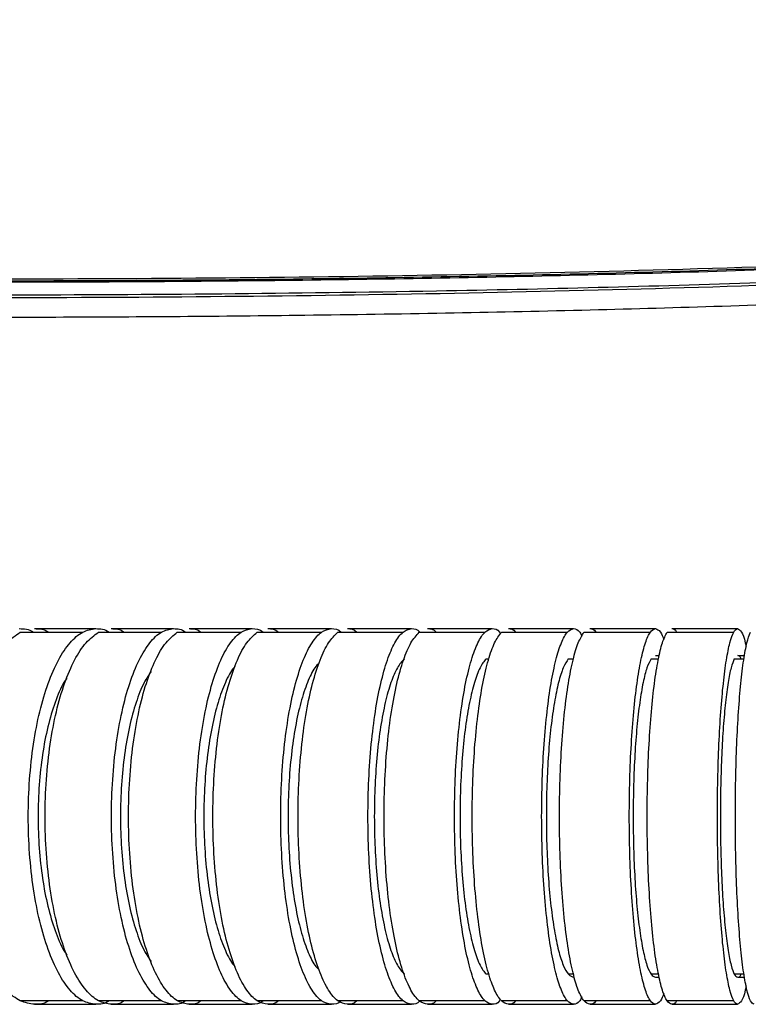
# Model space of a CAD drawing. Header units: millimetres. Extents: x 7590 to 10884, y -1862 to 419.
# Tile 19 of 83: x 8528 to 8596, y -1407 to -1316. Entities that reach past the tile are written whole.
import ezdxf

# ---------------------------------------------------------------- set-up
doc = ezdxf.new("R2010")
doc.units = ezdxf.units.MM
doc.header["$PDSIZE"] = -1
doc.styles.get("Standard").update_dxf_attribs({"font": 'times.ttf'})
doc.dimstyles.new('ISO-25', dxfattribs={"dimtxt": 18, "dimasz": 15, "dimexe": 1.25, "dimexo": 0.625, "dimtad": 1, "dimtoh": 1, "dimtxsty": 'Standard', "dimcen": 2.5, "dimadec": 0, "dimazin": 0, "dimtfac": 1, "dimtmove": 0, "dimatfit": 3, "dimfxl": 1, "dimarcsym": 0})

# ---------------------------------------------------------------- blocks, each defined once
blk = doc.blocks.new('*D112')
at = {"color": 0, "lineweight": -2}
for p, q in [((8414.142, -1360.861), (8414.142, -1251.296)), ((8739.142, -1358.195), (8739.142, -1251.296)), ((8724.142, -1252.546), (8429.142, -1252.546))]:
    blk.add_line(p, q, dxfattribs=at)
at = {"color": 0}
for points in [[(8429.142, -1250.046), (8429.142, -1255.046), (8414.142, -1252.546)], [(8724.142, -1255.046), (8724.142, -1250.046), (8739.142, -1252.546)]]:
    blk.add_solid(points, dxfattribs=at)
at = {"layer": 'Defpoints', "color": 0}
for p in [(8414.142, -1252.546), (8739.142, -1358.82), (8414.142, -1361.486)]:
    blk.add_point(p, dxfattribs=at)
at = {"color": 0, "insert": (8576.642, -1242.798), "char_height": 18, "attachment_point": 5}
blk.add_mtext('a', dxfattribs=at)

msp = doc.modelspace()

# ---------------------------------------------------------------- linework, layer by layer
at = {"color": 7, "lineweight": 25}
for p, q in [((8528.282, -1372.421), (8534.064, -1372.421)), ((8535.519, -1372.421), (8541.351, -1372.421)), ((8542.824, -1372.421), (8548.723, -1372.421)), ((8550.212, -1372.421), (8556.173, -1372.421)), ((8557.676, -1372.421), (8563.718, -1372.421)), ((8565.208, -1372.421), (8571.299, -1372.421)), ((8572.827, -1372.421), (8578.932, -1372.421)), ((8580.47, -1372.421), (8586.611, -1372.421)), ((8588.157, -1372.421), (8594.326, -1372.421)), ((8571.402, -1374.874), (8571.668, -1374.874)), ((8579.021, -1374.874), (8579.498, -1374.874)), ((8586.684, -1374.874), (8587.371, -1374.874)), ((8594.384, -1374.874), (8595.28, -1374.874)), ((8571.668, -1404.098), (8571.402, -1404.098)), ((8579.498, -1404.098), (8579.021, -1404.098)), ((8587.371, -1404.098), (8586.684, -1404.098)), ((8595.28, -1404.098), (8594.384, -1404.098)), ((8534.064, -1406.551), (8528.282, -1406.551)), ((8541.351, -1406.551), (8535.519, -1406.551)), ((8548.723, -1406.551), (8542.824, -1406.551)), ((8556.173, -1406.551), (8550.212, -1406.551)), ((8563.718, -1406.551), (8557.676, -1406.551)), ((8571.299, -1406.551), (8565.208, -1406.551)), ((8578.932, -1406.551), (8572.827, -1406.551)), ((8586.611, -1406.551), (8580.47, -1406.551)), ((8594.326, -1406.551), (8588.157, -1406.551))]:
    msp.add_line(p, q, dxfattribs=at)
at = {"color": 8, "lineweight": 25}
for p, q in [((8587.091, -1374.586), (8587.442, -1374.586)), ((8594.699, -1374.586), (8595.334, -1374.586)), ((8587.091, -1404.386), (8587.442, -1404.386)), ((8594.699, -1404.386), (8595.334, -1404.386))]:
    msp.add_line(p, q, dxfattribs=at)
at = {"color": 7, "lineweight": 25}
for points, knots in [([(8445.872, -1338.748), (8445.935, -1338.749), (8453.299, -1338.862), (8475.258, -1339.4), (8511.729, -1339.75), (8555.476, -1339.624), (8595.346, -1338.737), (8625.995, -1337.359), (8647.423, -1335.948), (8663.511, -1334.588), (8679.599, -1332.864), (8695.676, -1330.544), (8709.005, -1327.988), (8719.525, -1325.219), (8724.853, -1324.106), (8727.516, -1323.549)], [0, 0, 0, 0, 0.000673, 0.078124, 0.233016, 0.387575, 0.542187, 0.65604, 0.713013, 0.769984, 0.827311, 0.884628, 0.942271, 0.971146, 1, 1, 1, 1]), ([(8474.142, -1339.575), (8492.375, -1339.782), (8519.701, -1340.092), (8556.122, -1339.816), (8583.407, -1339.296), (8610.689, -1338.39), (8637.854, -1336.966), (8660.395, -1335.209), (8678.302, -1333.27), (8693.274, -1331.219), (8706.724, -1328.747), (8718.581, -1325.835), (8724.519, -1324.358), (8727.528, -1323.829), (8727.528, -1323.829)], [0, 0, 0, 0, 0.214903, 0.322085, 0.429267, 0.536541, 0.64381, 0.749854, 0.802969, 0.856079, 0.927961, 0.963982, 1, 1, 1, 1, 1]), ([(8727.51, -1323.76), (8724.527, -1324.412), (8718.56, -1325.717), (8706.722, -1328.711), (8693.273, -1331.138), (8678.319, -1333.194), (8660.413, -1335.13), (8637.875, -1336.887), (8610.712, -1338.309), (8583.439, -1339.214), (8556.147, -1339.733), (8519.709, -1340.009), (8492.375, -1339.698), (8474.143, -1339.49)], [0, 0, 0, 0, 0.035985, 0.071998, 0.143899, 0.196904, 0.249914, 0.356162, 0.463333, 0.570508, 0.677796, 0.785085, 1, 1, 1, 1]), ([(8474.142, -1340.762), (8478.705, -1340.827), (8496.345, -1341.079), (8527.236, -1341.25), (8563.549, -1340.938), (8596.822, -1340.11), (8626.927, -1338.824), (8651, -1337.205), (8668.976, -1335.503), (8680.843, -1334.145), (8692.678, -1332.469), (8704.466, -1330.42), (8716.109, -1327.665), (8723.885, -1325.891), (8727.772, -1325.005)], [0, 0, 0, 0, 0.053728, 0.207735, 0.363735, 0.481305, 0.599626, 0.718524, 0.765353, 0.812232, 0.859148, 0.90609, 0.953047, 1, 1, 1, 1]), ([(8727.814, -1325.24), (8721.857, -1326.673), (8710.036, -1329.516), (8692.156, -1332.932), (8674.189, -1335.251), (8656.144, -1337.018), (8638.033, -1338.356), (8619.876, -1339.381), (8593.596, -1340.5), (8559.189, -1341.309), (8516.666, -1341.553), (8488.318, -1341.207), (8474.142, -1341.034)], [0, 0, 0, 0, 0.072159, 0.143184, 0.214217, 0.285363, 0.356624, 0.427989, 0.499446, 0.666268, 0.833108, 1, 1, 1, 1]), ([(8474.142, -1342.827), (8478.202, -1342.886), (8486.231, -1343.002), (8498.136, -1343.122), (8509.763, -1343.2), (8521.114, -1343.232), (8532.189, -1343.22), (8543.331, -1343.16), (8555.124, -1343.043), (8567.526, -1342.853), (8580.148, -1342.583), (8592.561, -1342.237), (8605.395, -1341.788), (8618.539, -1341.216), (8631.685, -1340.509), (8644.089, -1339.7), (8655.915, -1338.775), (8668.021, -1337.648), (8678.524, -1336.46), (8687.375, -1335.265), (8694.049, -1334.247), (8700.752, -1333.086), (8707.35, -1331.772), (8714.281, -1330.208), (8721.09, -1328.428), (8725.915, -1327.407), (8728.161, -1326.931)], [0, 0, 0, 0, 0.047736, 0.094384, 0.139947, 0.184424, 0.227817, 0.270125, 0.315405, 0.366454, 0.415924, 0.463815, 0.51242, 0.566884, 0.618467, 0.667174, 0.713013, 0.757905, 0.8101, 0.837262, 0.862902, 0.889463, 0.917243, 0.942007, 0.973001, 1, 1, 1, 1]), ([(8529.606, -1406.886), (8529.165, -1406.822), (8528.281, -1406.695), (8527.008, -1405.662), (8525.833, -1404.065), (8524.803, -1401.896), (8523.955, -1399.254), (8523.322, -1396.227), (8522.932, -1392.928), (8522.796, -1389.486), (8522.932, -1386.044), (8523.322, -1382.744), (8523.955, -1379.718), (8524.803, -1377.074), (8525.834, -1374.917), (8527.003, -1373.275), (8527.857, -1372.707), (8528.282, -1372.423)], [0, 0, 0, 0, 0.066499, 0.132991, 0.199485, 0.265978, 0.332447, 0.399128, 0.466207, 0.533451, 0.600695, 0.667774, 0.734455, 0.800924, 0.867417, 0.933911, 1, 1, 1, 1]), ([(8528.195, -1372.086), (8528.642, -1372.088), (8529.092, -1372.09), (8529.517, -1372.421), (8529.519, -1372.423)], [0, 0, 0, 0, 0.993976, 1, 1, 1, 1]), ([(8535.289, -1406.886), (8534.88, -1406.822), (8534.064, -1406.695), (8532.886, -1405.662), (8531.799, -1404.065), (8530.846, -1401.896), (8530.062, -1399.254), (8529.477, -1396.227), (8529.116, -1392.928), (8528.99, -1389.486), (8529.116, -1386.044), (8529.477, -1382.745), (8530.062, -1379.718), (8530.846, -1377.076), (8531.799, -1374.907), (8532.886, -1373.31), (8534.064, -1372.277), (8534.88, -1372.15), (8535.289, -1372.086)], [0, 0, 0, 0, 0.062329, 0.124651, 0.186976, 0.249299, 0.3116, 0.3741, 0.436972, 0.5, 0.563028, 0.6259, 0.6884, 0.750701, 0.813024, 0.875349, 0.937671, 1, 1, 1, 1]), ([(8529.606, -1372.086), (8530.663, -1372.086), (8532.55, -1372.086), (8534.452, -1372.086), (8535.289, -1372.086)], [0, 0, 0, 0, 0.559997, 1, 1, 1, 1]), ([(8529.606, -1372.086), (8530.053, -1372.088), (8530.503, -1372.09), (8530.928, -1372.422), (8530.931, -1372.424)], [0, 0, 0, 0, 0.993596, 1, 1, 1, 1]), ([(8536.719, -1406.886), (8536.319, -1406.822), (8535.519, -1406.695), (8534.365, -1405.662), (8533.301, -1404.065), (8532.367, -1401.896), (8531.599, -1399.254), (8531.026, -1396.227), (8530.672, -1392.928), (8530.549, -1389.486), (8530.672, -1386.044), (8531.026, -1382.744), (8531.599, -1379.718), (8532.367, -1377.074), (8533.301, -1374.917), (8534.361, -1373.275), (8535.134, -1372.707), (8535.519, -1372.423)], [0, 0, 0, 0, 0.066499, 0.132991, 0.199485, 0.265978, 0.332447, 0.399128, 0.466207, 0.533451, 0.600695, 0.667774, 0.734455, 0.800924, 0.867417, 0.933911, 1, 1, 1, 1]), ([(8535.289, -1372.086), (8535.702, -1372.088), (8536.118, -1372.09), (8536.511, -1372.421), (8536.513, -1372.423)], [0, 0, 0, 0, 0.993977, 1, 1, 1, 1]), ([(8536.719, -1372.086), (8537.789, -1372.086), (8539.701, -1372.086), (8541.627, -1372.086), (8542.474, -1372.086)], [0, 0, 0, 0, 0.559997, 1, 1, 1, 1]), ([(8536.719, -1372.086), (8537.124, -1372.088), (8537.531, -1372.09), (8537.916, -1372.422), (8537.918, -1372.424)], [0, 0, 0, 0, 0.9937856, 1, 1, 1, 1]), ([(8542.474, -1406.886), (8542.1, -1406.822), (8541.35, -1406.695), (8540.269, -1405.662), (8539.272, -1404.065), (8538.398, -1401.896), (8537.678, -1399.254), (8537.141, -1396.227), (8536.81, -1392.928), (8536.694, -1389.486), (8536.81, -1386.044), (8537.141, -1382.745), (8537.678, -1379.718), (8538.398, -1377.076), (8539.272, -1374.907), (8540.269, -1373.31), (8541.35, -1372.277), (8542.1, -1372.15), (8542.474, -1372.086)], [0, 0, 0, 0, 0.062329, 0.124651, 0.186976, 0.249299, 0.3116, 0.3741, 0.436972, 0.5, 0.563028, 0.6259, 0.6884, 0.750701, 0.813024, 0.875349, 0.937671, 1, 1, 1, 1]), ([(8543.922, -1406.886), (8543.556, -1406.822), (8542.823, -1406.695), (8541.767, -1405.662), (8540.792, -1404.065), (8539.937, -1401.896), (8539.234, -1399.254), (8538.709, -1396.227), (8538.385, -1392.928), (8538.272, -1389.486), (8538.385, -1386.044), (8538.709, -1382.744), (8539.234, -1379.718), (8539.937, -1377.074), (8540.792, -1374.917), (8541.763, -1373.275), (8542.471, -1372.707), (8542.824, -1372.423)], [0, 0, 0, 0, 0.066499, 0.132991, 0.199485, 0.265978, 0.332447, 0.399128, 0.466207, 0.533451, 0.600695, 0.667774, 0.734455, 0.800924, 0.867417, 0.933911, 1, 1, 1, 1]), ([(8542.474, -1372.086), (8542.854, -1372.088), (8543.236, -1372.09), (8543.596, -1372.422), (8543.599, -1372.424)], [0, 0, 0, 0, 0.993459, 1, 1, 1, 1]), ([(8543.922, -1372.086), (8545.005, -1372.086), (8546.94, -1372.086), (8548.888, -1372.086), (8549.745, -1372.086)], [0, 0, 0, 0, 0.559997, 1, 1, 1, 1]), ([(8543.922, -1372.086), (8544.293, -1372.088), (8544.666, -1372.09), (8545.018, -1372.422), (8545.02, -1372.424)], [0, 0, 0, 0, 0.9937382, 1, 1, 1, 1]), ([(8549.745, -1406.886), (8549.404, -1406.822), (8548.722, -1406.695), (8547.739, -1405.662), (8546.833, -1404.065), (8546.038, -1401.896), (8545.383, -1399.254), (8544.895, -1396.227), (8544.593, -1392.928), (8544.488, -1389.486), (8544.593, -1386.044), (8544.895, -1382.745), (8545.383, -1379.718), (8546.038, -1377.076), (8546.833, -1374.907), (8547.739, -1373.31), (8548.722, -1372.277), (8549.404, -1372.15), (8549.745, -1372.086)], [0, 0, 0, 0, 0.062329, 0.124651, 0.186976, 0.249299, 0.3116, 0.3741, 0.436972, 0.5, 0.563028, 0.6259, 0.6884, 0.750701, 0.813024, 0.875349, 0.937671, 1, 1, 1, 1]), ([(8551.208, -1406.886), (8550.876, -1406.822), (8550.211, -1406.695), (8549.253, -1405.662), (8548.369, -1404.065), (8547.594, -1401.896), (8546.956, -1399.254), (8546.48, -1396.227), (8546.186, -1392.928), (8546.084, -1389.486), (8546.186, -1386.044), (8546.48, -1382.744), (8546.956, -1379.718), (8547.594, -1377.074), (8548.37, -1374.917), (8549.25, -1373.275), (8549.892, -1372.707), (8550.212, -1372.423)], [0, 0, 0, 0, 0.066499, 0.132991, 0.199485, 0.265978, 0.332447, 0.399128, 0.466207, 0.533451, 0.600695, 0.667774, 0.734455, 0.800924, 0.867417, 0.933911, 1, 1, 1, 1]), ([(8549.745, -1372.086), (8550.09, -1372.088), (8550.437, -1372.09), (8550.765, -1372.422), (8550.767, -1372.424)], [0, 0, 0, 0, 0.993502, 1, 1, 1, 1]), ([(8551.208, -1372.086), (8552.303, -1372.086), (8554.259, -1372.086), (8556.226, -1372.086), (8557.092, -1372.086)], [0, 0, 0, 0, 0.559997, 1, 1, 1, 1]), ([(8551.208, -1372.086), (8551.545, -1372.088), (8551.883, -1372.09), (8552.203, -1372.422), (8552.205, -1372.424)], [0, 0, 0, 0, 0.993692, 1, 1, 1, 1]), ([(8557.092, -1406.886), (8556.785, -1406.822), (8556.172, -1406.695), (8555.288, -1405.662), (8554.473, -1404.065), (8553.758, -1401.896), (8553.169, -1399.254), (8552.73, -1396.227), (8552.459, -1392.928), (8552.365, -1389.486), (8552.459, -1386.044), (8552.73, -1382.745), (8553.169, -1379.718), (8553.758, -1377.076), (8554.473, -1374.907), (8555.288, -1373.31), (8556.172, -1372.277), (8556.785, -1372.15), (8557.092, -1372.086)], [0, 0, 0, 0, 0.062329, 0.124651, 0.186976, 0.249299, 0.3116, 0.3741, 0.436972, 0.5, 0.563028, 0.6259, 0.6884, 0.750701, 0.813024, 0.875349, 0.937671, 1, 1, 1, 1]), ([(8558.569, -1406.886), (8558.272, -1406.822), (8557.676, -1406.695), (8556.817, -1405.662), (8556.024, -1404.065), (8555.329, -1401.896), (8554.757, -1399.254), (8554.331, -1396.227), (8554.067, -1392.928), (8553.975, -1389.486), (8554.067, -1386.044), (8554.331, -1382.744), (8554.758, -1379.718), (8555.329, -1377.074), (8556.025, -1374.917), (8556.814, -1373.275), (8557.389, -1372.707), (8557.676, -1372.423)], [0, 0, 0, 0, 0.066499, 0.132991, 0.199485, 0.265978, 0.332447, 0.399128, 0.466207, 0.533451, 0.600695, 0.667774, 0.734455, 0.800924, 0.867417, 0.933911, 1, 1, 1, 1]), ([(8557.092, -1372.086), (8557.402, -1372.088), (8557.714, -1372.09), (8558.009, -1372.422), (8558.011, -1372.424)], [0, 0, 0, 0, 0.99355, 1, 1, 1, 1]), ([(8558.569, -1372.086), (8559.675, -1372.086), (8561.649, -1372.086), (8563.634, -1372.086), (8564.507, -1372.086)], [0, 0, 0, 0, 0.559997, 1, 1, 1, 1]), ([(8558.569, -1372.086), (8558.871, -1372.088), (8559.175, -1372.09), (8559.461, -1372.422), (8559.463, -1372.424)], [0, 0, 0, 0, 0.993652, 1, 1, 1, 1]), ([(8564.507, -1406.886), (8564.244, -1406.822), (8563.718, -1406.695), (8562.959, -1405.662), (8562.258, -1404.065), (8561.644, -1401.896), (8561.139, -1399.254), (8560.762, -1396.227), (8560.529, -1392.928), (8560.448, -1389.486), (8560.529, -1386.044), (8560.762, -1382.745), (8561.139, -1379.718), (8561.644, -1377.076), (8562.258, -1374.907), (8562.959, -1373.31), (8563.718, -1372.277), (8564.244, -1372.15), (8564.507, -1372.086)], [0, 0, 0, 0, 0.062329, 0.124651, 0.186976, 0.249299, 0.3116, 0.3741, 0.436972, 0.5, 0.563028, 0.6259, 0.6884, 0.750701, 0.813024, 0.875349, 0.937671, 1, 1, 1, 1]), ([(8565.998, -1406.886), (8565.734, -1406.822), (8565.208, -1406.695), (8564.449, -1405.662), (8563.749, -1404.065), (8563.135, -1401.896), (8562.63, -1399.254), (8562.253, -1396.227), (8562.02, -1392.928), (8561.939, -1389.486), (8562.02, -1386.044), (8562.253, -1382.744), (8562.63, -1379.718), (8563.135, -1377.074), (8563.749, -1374.917), (8564.446, -1373.275), (8564.955, -1372.707), (8565.209, -1372.423)], [0, 0, 0, 0, 0.066499, 0.132991, 0.199485, 0.265978, 0.332447, 0.399128, 0.466207, 0.533451, 0.600695, 0.667774, 0.734455, 0.800924, 0.867417, 0.933911, 1, 1, 1, 1]), ([(8564.507, -1372.086), (8564.773, -1372.088), (8565.042, -1372.09), (8565.295, -1372.421), (8565.296, -1372.423)], [0, 0, 0, 0, 0.993977, 1, 1, 1, 1]), ([(8565.998, -1372.086), (8567.113, -1372.086), (8569.103, -1372.086), (8571.103, -1372.086), (8571.983, -1372.086)], [0, 0, 0, 0, 0.559997, 1, 1, 1, 1]), ([(8565.998, -1372.086), (8566.264, -1372.088), (8566.532, -1372.09), (8566.785, -1372.422), (8566.787, -1372.424)], [0, 0, 0, 0, 0.993606, 1, 1, 1, 1]), ([(8571.983, -1406.886), (8571.755, -1406.822), (8571.298, -1406.695), (8570.64, -1405.662), (8570.033, -1404.065), (8569.5, -1401.896), (8569.062, -1399.254), (8568.735, -1396.227), (8568.533, -1392.928), (8568.463, -1389.486), (8568.533, -1386.044), (8568.735, -1382.745), (8569.062, -1379.718), (8569.5, -1377.076), (8570.033, -1374.907), (8570.64, -1373.31), (8571.298, -1372.277), (8571.755, -1372.15), (8571.983, -1372.086)], [0, 0, 0, 0, 0.062329, 0.124651, 0.186976, 0.249299, 0.3116, 0.3741, 0.436972, 0.5, 0.563028, 0.6259, 0.6884, 0.750701, 0.813024, 0.875349, 0.937671, 1, 1, 1, 1]), ([(8573.485, -1406.886), (8573.265, -1406.822), (8572.826, -1406.695), (8572.194, -1405.662), (8571.61, -1404.065), (8571.098, -1401.896), (8570.676, -1399.254), (8570.362, -1396.227), (8570.168, -1392.928), (8570.1, -1389.486), (8570.168, -1386.044), (8570.362, -1382.744), (8570.676, -1379.718), (8571.098, -1377.074), (8571.61, -1374.917), (8572.191, -1373.275), (8572.615, -1372.707), (8572.827, -1372.423)], [0, 0, 0, 0, 0.066499, 0.132991, 0.199485, 0.265978, 0.332447, 0.399128, 0.466207, 0.533451, 0.600695, 0.667774, 0.734455, 0.800924, 0.867417, 0.933911, 1, 1, 1, 1]), ([(8571.983, -1372.086), (8572.214, -1372.088), (8572.447, -1372.09), (8572.666, -1372.421), (8572.667, -1372.423)], [0, 0, 0, 0, 0.9939767, 1, 1, 1, 1]), ([(8573.485, -1372.086), (8574.608, -1372.086), (8576.613, -1372.086), (8578.626, -1372.086), (8579.511, -1372.086)], [0, 0, 0, 0, 0.559997, 1, 1, 1, 1]), ([(8573.485, -1372.086), (8573.707, -1372.088), (8573.931, -1372.09), (8574.141, -1372.422), (8574.143, -1372.424)], [0, 0, 0, 0, 0.993796, 1, 1, 1, 1]), ([(8579.511, -1406.886), (8579.318, -1406.822), (8578.932, -1406.695), (8578.375, -1405.662), (8577.862, -1404.065), (8577.411, -1401.896), (8577.041, -1399.254), (8576.764, -1396.227), (8576.593, -1392.928), (8576.534, -1389.486), (8576.593, -1386.044), (8576.764, -1382.745), (8577.041, -1379.718), (8577.411, -1377.076), (8577.862, -1374.907), (8578.375, -1373.31), (8578.932, -1372.277), (8579.318, -1372.15), (8579.511, -1372.086)], [0, 0, 0, 0, 0.062329, 0.124651, 0.186976, 0.249299, 0.3116, 0.3741, 0.436972, 0.5, 0.563028, 0.6259, 0.6884, 0.750701, 0.813024, 0.875349, 0.937671, 1, 1, 1, 1]), ([(8581.023, -1406.886), (8580.838, -1406.822), (8580.47, -1406.695), (8579.939, -1405.662), (8579.448, -1404.065), (8579.019, -1401.896), (8578.665, -1399.254), (8578.401, -1396.227), (8578.238, -1392.928), (8578.181, -1389.486), (8578.238, -1386.044), (8578.401, -1382.744), (8578.665, -1379.718), (8579.019, -1377.074), (8579.449, -1374.917), (8579.937, -1373.275), (8580.293, -1372.707), (8580.47, -1372.423)], [0, 0, 0, 0, 0.066499, 0.132991, 0.199485, 0.265978, 0.332447, 0.399128, 0.466207, 0.533451, 0.600695, 0.667774, 0.734455, 0.800924, 0.867417, 0.933911, 1, 1, 1, 1]), ([(8579.511, -1372.086), (8579.706, -1372.116), (8579.97, -1372.157), (8580.219, -1372.642), (8580.285, -1372.77)], [0, 0, 0, 0, 0.736577, 1, 1, 1, 1]), ([(8581.023, -1372.086), (8582.152, -1372.086), (8584.17, -1372.086), (8586.193, -1372.086), (8587.084, -1372.086)], [0, 0, 0, 0, 0.559997, 1, 1, 1, 1]), ([(8581.023, -1372.086), (8581.209, -1372.088), (8581.397, -1372.09), (8581.574, -1372.422), (8581.575, -1372.424)], [0, 0, 0, 0, 0.993747, 1, 1, 1, 1]), ([(8587.084, -1406.886), (8586.926, -1406.822), (8586.611, -1406.695), (8586.156, -1405.662), (8585.736, -1404.065), (8585.369, -1401.896), (8585.066, -1399.254), (8584.84, -1396.227), (8584.7, -1392.928), (8584.652, -1389.486), (8584.7, -1386.044), (8584.84, -1382.745), (8585.066, -1379.718), (8585.369, -1377.076), (8585.736, -1374.907), (8586.156, -1373.31), (8586.611, -1372.277), (8586.926, -1372.15), (8587.084, -1372.086)], [0, 0, 0, 0, 0.062329, 0.124651, 0.186976, 0.249299, 0.3116, 0.3741, 0.436972, 0.5, 0.563028, 0.6259, 0.6884, 0.750701, 0.813024, 0.875349, 0.937671, 1, 1, 1, 1]), ([(8588.603, -1406.886), (8588.454, -1406.822), (8588.156, -1406.695), (8587.727, -1405.662), (8587.331, -1404.065), (8586.984, -1401.896), (8586.698, -1399.254), (8586.485, -1396.227), (8586.354, -1392.928), (8586.308, -1389.486), (8586.354, -1386.044), (8586.485, -1382.744), (8586.698, -1379.718), (8586.984, -1377.074), (8587.331, -1374.917), (8587.726, -1373.275), (8588.013, -1372.707), (8588.157, -1372.423)], [0, 0, 0, 0, 0.0664989, 0.1329906, 0.1994851, 0.2659775, 0.3324467, 0.3991282, 0.4662066, 0.5334509, 0.6006953, 0.6677737, 0.7344552, 0.8009243, 0.8674168, 0.9339112, 1, 1, 1, 1]), ([(8587.084, -1372.086), (8587.242, -1372.132), (8587.51, -1372.209), (8587.762, -1372.84), (8587.865, -1373.097)], [0, 0, 0, 0, 0.591955, 1, 1, 1, 1]), ([(8588.603, -1372.086), (8589.738, -1372.086), (8591.765, -1372.086), (8593.798, -1372.086), (8594.692, -1372.086)], [0, 0, 0, 0, 0.559997, 1, 1, 1, 1]), ([(8588.603, -1372.086), (8588.753, -1372.088), (8588.905, -1372.09), (8589.048, -1372.422), (8589.049, -1372.424)], [0, 0, 0, 0, 0.9937019, 1, 1, 1, 1]), ([(8594.692, -1406.886), (8594.57, -1406.822), (8594.326, -1406.695), (8593.973, -1405.662), (8593.648, -1404.065), (8593.363, -1401.896), (8593.129, -1399.254), (8592.954, -1396.227), (8592.846, -1392.928), (8592.808, -1389.486), (8592.846, -1386.044), (8592.954, -1382.745), (8593.129, -1379.718), (8593.363, -1377.076), (8593.648, -1374.907), (8593.973, -1373.31), (8594.326, -1372.277), (8594.57, -1372.15), (8594.692, -1372.086)], [0, 0, 0, 0, 0.062329, 0.1246512, 0.186976, 0.249299, 0.3116001, 0.3741002, 0.4369723, 0.5, 0.5630277, 0.6258998, 0.6883999, 0.750701, 0.813024, 0.8753488, 0.937671, 1, 1, 1, 1]), ([(8596.217, -1406.886), (8596.104, -1406.822), (8595.878, -1406.695), (8595.551, -1405.662), (8595.25, -1404.065), (8594.985, -1401.896), (8594.768, -1399.254), (8594.606, -1396.227), (8594.506, -1392.928), (8594.471, -1389.486), (8594.506, -1386.044), (8594.606, -1382.744), (8594.768, -1379.718), (8594.985, -1377.074), (8595.25, -1374.917), (8595.55, -1373.275), (8595.769, -1372.707), (8595.878, -1372.423)], [0, 0, 0, 0, 0.0664989, 0.1329906, 0.1994851, 0.2659775, 0.3324467, 0.3991282, 0.4662066, 0.5334509, 0.6006953, 0.6677737, 0.7344552, 0.8009243, 0.8674168, 0.9339112, 1, 1, 1, 1]), ([(8594.692, -1372.086), (8594.814, -1372.159), (8595.057, -1372.304), (8595.326, -1372.975), (8595.458, -1373.655), (8595.483, -1373.786)], [0, 0, 0, 0, 0.446572, 0.893096, 1, 1, 1, 1]), ([(8595.014, -1374.877), (8595.013, -1374.874), (8594.912, -1374.588), (8594.805, -1374.587), (8594.699, -1374.586)], [0, 0, 0, 0, 0.009994, 1, 1, 1, 1]), ([(8555.952, -1375.278), (8555.821, -1375.411), (8555.437, -1375.8), (8554.857, -1377.022), (8554.243, -1378.858), (8553.74, -1381.125), (8553.364, -1383.709), (8553.131, -1386.533), (8553.055, -1389.486), (8553.131, -1392.439), (8553.364, -1395.263), (8553.74, -1397.847), (8554.243, -1400.114), (8554.857, -1401.95), (8555.437, -1403.172), (8555.821, -1403.561), (8555.952, -1403.694)], [0, 0, 0, 0, 0.039474, 0.115982, 0.192503, 0.268985, 0.345444, 0.422332, 0.5, 0.577668, 0.654556, 0.731015, 0.807497, 0.884018, 0.960526, 1, 1, 1, 1]), ([(8563.836, -1374.877), (8563.619, -1375.12), (8563.185, -1375.608), (8562.588, -1377.012), (8562.062, -1378.861), (8561.63, -1381.124), (8561.307, -1383.709), (8561.108, -1386.533), (8561.042, -1389.486), (8561.108, -1392.439), (8561.307, -1395.263), (8561.63, -1397.848), (8562.062, -1400.111), (8562.588, -1401.96), (8563.185, -1403.364), (8563.619, -1403.852), (8563.836, -1404.095)], [0, 0, 0, 0, 0.070606, 0.141943, 0.21329, 0.284602, 0.355892, 0.427583, 0.5, 0.572417, 0.644108, 0.715398, 0.78671, 0.858057, 0.929394, 1, 1, 1, 1]), ([(8571.402, -1374.877), (8571.214, -1375.12), (8570.837, -1375.608), (8570.32, -1377.012), (8569.864, -1378.861), (8569.489, -1381.124), (8569.209, -1383.709), (8569.036, -1386.533), (8568.979, -1389.486), (8569.036, -1392.439), (8569.209, -1395.263), (8569.489, -1397.848), (8569.864, -1400.111), (8570.32, -1401.96), (8570.837, -1403.364), (8571.214, -1403.852), (8571.402, -1404.095)], [0, 0, 0, 0, 0.070609, 0.141945, 0.213292, 0.284604, 0.355893, 0.427583, 0.5, 0.572417, 0.644107, 0.715396, 0.786708, 0.858055, 0.929391, 1, 1, 1, 1]), ([(8579.021, -1374.877), (8578.862, -1375.12), (8578.543, -1375.608), (8578.106, -1377.012), (8577.72, -1378.861), (8577.403, -1381.124), (8577.166, -1383.709), (8577.02, -1386.533), (8576.972, -1389.486), (8577.02, -1392.439), (8577.166, -1395.263), (8577.403, -1397.848), (8577.72, -1400.108), (8578.106, -1401.969), (8578.546, -1403.336), (8579.022, -1404.225), (8579.353, -1404.332), (8579.519, -1404.386)], [0, 0, 0, 0, 0.065866, 0.132406, 0.198956, 0.265473, 0.331969, 0.398839, 0.466387, 0.533934, 0.600804, 0.6673, 0.733817, 0.800367, 0.866907, 0.933441, 1, 1, 1, 1]), ([(8586.684, -1374.877), (8586.555, -1375.12), (8586.294, -1375.608), (8585.937, -1377.012), (8585.622, -1378.861), (8585.363, -1381.124), (8585.17, -1383.709), (8585.05, -1386.533), (8585.011, -1389.486), (8585.05, -1392.439), (8585.17, -1395.263), (8585.363, -1397.848), (8585.622, -1400.108), (8585.937, -1401.969), (8586.296, -1403.336), (8586.686, -1404.225), (8586.956, -1404.332), (8587.091, -1404.386)], [0, 0, 0, 0, 0.065866, 0.132406, 0.198956, 0.265473, 0.331969, 0.398839, 0.466387, 0.533934, 0.600804, 0.6673, 0.733817, 0.800367, 0.866907, 0.933441, 1, 1, 1, 1]), ([(8594.384, -1374.877), (8594.284, -1375.12), (8594.082, -1375.608), (8593.805, -1377.012), (8593.561, -1378.861), (8593.361, -1381.124), (8593.211, -1383.709), (8593.118, -1386.533), (8593.088, -1389.486), (8593.118, -1392.439), (8593.211, -1395.263), (8593.361, -1397.848), (8593.561, -1400.108), (8593.805, -1401.969), (8594.084, -1403.336), (8594.385, -1404.225), (8594.595, -1404.332), (8594.699, -1404.386)], [0, 0, 0, 0, 0.065866, 0.132406, 0.198956, 0.265473, 0.331969, 0.398839, 0.466387, 0.533934, 0.600804, 0.6673, 0.733817, 0.800367, 0.866907, 0.933441, 1, 1, 1, 1]), ([(8540.4, -1376.046), (8540.181, -1376.369), (8539.673, -1377.12), (8538.991, -1378.873), (8538.374, -1381.121), (8537.915, -1383.71), (8537.63, -1386.533), (8537.537, -1389.486), (8537.63, -1392.439), (8537.915, -1395.262), (8538.374, -1397.851), (8538.991, -1400.099), (8539.673, -1401.852), (8540.181, -1402.603), (8540.4, -1402.926)], [0, 0, 0, 0, 0.065687, 0.15223, 0.238729, 0.325202, 0.41216, 0.5, 0.58784, 0.674798, 0.761271, 0.84777, 0.934313, 1, 1, 1, 1]), ([(8548.181, -1375.578), (8548.136, -1375.622), (8547.81, -1375.937), (8547.26, -1377.036), (8546.576, -1378.855), (8546.017, -1381.126), (8545.599, -1383.708), (8545.34, -1386.533), (8545.256, -1389.486), (8545.34, -1392.439), (8545.599, -1395.264), (8546.017, -1397.846), (8546.576, -1400.117), (8547.26, -1401.936), (8547.81, -1403.034), (8548.136, -1403.35), (8548.181, -1403.394)], [0, 0, 0, 0, 0.013185, 0.094062, 0.17495, 0.255798, 0.336621, 0.417899, 0.5, 0.582101, 0.663379, 0.744202, 0.82505, 0.905938, 0.986815, 1, 1, 1, 1]), ([(8532.6, -1376.68), (8532.507, -1376.81), (8532.103, -1377.38), (8531.495, -1378.886), (8530.819, -1381.118), (8530.32, -1383.711), (8530.009, -1386.532), (8529.908, -1389.486), (8530.009, -1392.44), (8530.32, -1395.261), (8530.819, -1397.854), (8531.495, -1400.086), (8532.103, -1401.591), (8532.507, -1402.162), (8532.6, -1402.292)], [0, 0, 0, 0, 0.027868, 0.121946, 0.215978, 0.30998, 0.404511, 0.5, 0.595489, 0.69002, 0.784022, 0.878054, 0.972132, 1, 1, 1, 1]), ([(8594.699, -1404.386), (8594.805, -1404.385), (8594.912, -1404.384), (8595.013, -1404.098), (8595.014, -1404.095)], [0, 0, 0, 0, 0.990006, 1, 1, 1, 1]), ([(8595.483, -1405.186), (8595.458, -1405.317), (8595.326, -1405.997), (8595.057, -1406.668), (8594.814, -1406.813), (8594.692, -1406.886)], [0, 0, 0, 0, 0.106904, 0.553428, 1, 1, 1, 1]), ([(8580.285, -1406.202), (8580.219, -1406.33), (8579.97, -1406.815), (8579.706, -1406.856), (8579.511, -1406.886)], [0, 0, 0, 0, 0.263423, 1, 1, 1, 1]), ([(8587.865, -1405.875), (8587.762, -1406.132), (8587.51, -1406.763), (8587.242, -1406.84), (8587.084, -1406.886)], [0, 0, 0, 0, 0.408045, 1, 1, 1, 1]), ([(8530.931, -1406.548), (8530.928, -1406.55), (8530.503, -1406.882), (8530.053, -1406.884), (8529.606, -1406.886)], [0, 0, 0, 0, 0.006404, 1, 1, 1, 1]), ([(8529.606, -1406.886), (8530.663, -1406.886), (8532.55, -1406.886), (8534.452, -1406.886), (8535.289, -1406.886)], [0, 0, 0, 0, 0.559997, 1, 1, 1, 1]), ([(8536.513, -1406.549), (8536.511, -1406.551), (8536.118, -1406.882), (8535.702, -1406.884), (8535.289, -1406.886)], [0, 0, 0, 0, 0.006023, 1, 1, 1, 1]), ([(8537.918, -1406.548), (8537.916, -1406.55), (8537.531, -1406.882), (8537.124, -1406.884), (8536.719, -1406.886)], [0, 0, 0, 0, 0.006214, 1, 1, 1, 1]), ([(8536.719, -1406.886), (8537.789, -1406.886), (8539.701, -1406.886), (8541.627, -1406.886), (8542.474, -1406.886)], [0, 0, 0, 0, 0.559997, 1, 1, 1, 1]), ([(8543.599, -1406.548), (8543.596, -1406.55), (8543.236, -1406.882), (8542.854, -1406.884), (8542.474, -1406.886)], [0, 0, 0, 0, 0.006541, 1, 1, 1, 1]), ([(8545.02, -1406.548), (8545.018, -1406.55), (8544.666, -1406.882), (8544.293, -1406.884), (8543.922, -1406.886)], [0, 0, 0, 0, 0.006262, 1, 1, 1, 1]), ([(8543.922, -1406.886), (8545.005, -1406.886), (8546.94, -1406.886), (8548.888, -1406.886), (8549.745, -1406.886)], [0, 0, 0, 0, 0.559997, 1, 1, 1, 1]), ([(8550.767, -1406.548), (8550.765, -1406.55), (8550.437, -1406.882), (8550.09, -1406.884), (8549.745, -1406.886)], [0, 0, 0, 0, 0.006498, 1, 1, 1, 1]), ([(8552.205, -1406.548), (8552.203, -1406.55), (8551.883, -1406.882), (8551.545, -1406.884), (8551.208, -1406.886)], [0, 0, 0, 0, 0.006308, 1, 1, 1, 1]), ([(8551.208, -1406.886), (8552.303, -1406.886), (8554.259, -1406.886), (8556.226, -1406.886), (8557.092, -1406.886)], [0, 0, 0, 0, 0.5599974, 1, 1, 1, 1]), ([(8558.011, -1406.548), (8558.009, -1406.55), (8557.714, -1406.882), (8557.402, -1406.884), (8557.092, -1406.886)], [0, 0, 0, 0, 0.00645, 1, 1, 1, 1]), ([(8559.463, -1406.548), (8559.461, -1406.55), (8559.175, -1406.882), (8558.871, -1406.884), (8558.569, -1406.886)], [0, 0, 0, 0, 0.006348, 1, 1, 1, 1]), ([(8558.569, -1406.886), (8559.675, -1406.886), (8561.649, -1406.886), (8563.634, -1406.886), (8564.507, -1406.886)], [0, 0, 0, 0, 0.5599974, 1, 1, 1, 1]), ([(8565.296, -1406.549), (8565.295, -1406.551), (8565.042, -1406.882), (8564.773, -1406.884), (8564.507, -1406.886)], [0, 0, 0, 0, 0.006023, 1, 1, 1, 1]), ([(8566.787, -1406.548), (8566.785, -1406.55), (8566.532, -1406.882), (8566.264, -1406.884), (8565.998, -1406.886)], [0, 0, 0, 0, 0.006394, 1, 1, 1, 1]), ([(8565.998, -1406.886), (8567.113, -1406.886), (8569.103, -1406.886), (8571.103, -1406.886), (8571.983, -1406.886)], [0, 0, 0, 0, 0.559997, 1, 1, 1, 1]), ([(8572.667, -1406.549), (8572.666, -1406.551), (8572.447, -1406.882), (8572.214, -1406.884), (8571.983, -1406.886)], [0, 0, 0, 0, 0.0060233, 1, 1, 1, 1]), ([(8574.143, -1406.548), (8574.141, -1406.55), (8573.931, -1406.882), (8573.707, -1406.884), (8573.485, -1406.886)], [0, 0, 0, 0, 0.006204, 1, 1, 1, 1]), ([(8573.485, -1406.886), (8574.608, -1406.886), (8576.613, -1406.886), (8578.626, -1406.886), (8579.511, -1406.886)], [0, 0, 0, 0, 0.559997, 1, 1, 1, 1]), ([(8581.575, -1406.548), (8581.574, -1406.55), (8581.397, -1406.882), (8581.209, -1406.884), (8581.023, -1406.886)], [0, 0, 0, 0, 0.006253, 1, 1, 1, 1]), ([(8581.023, -1406.886), (8582.152, -1406.886), (8584.17, -1406.886), (8586.193, -1406.886), (8587.084, -1406.886)], [0, 0, 0, 0, 0.559997, 1, 1, 1, 1]), ([(8589.049, -1406.548), (8589.048, -1406.55), (8588.905, -1406.882), (8588.753, -1406.884), (8588.603, -1406.886)], [0, 0, 0, 0, 0.006298, 1, 1, 1, 1]), ([(8588.603, -1406.886), (8589.738, -1406.886), (8591.765, -1406.886), (8593.798, -1406.886), (8594.692, -1406.886)], [0, 0, 0, 0, 0.559997, 1, 1, 1, 1])]:
    msp.add_open_spline(points, degree=3, knots=knots, dxfattribs=at)

# ---------------------------------------------------------------- dimensions: what is measured, and where the dimension line sits
dim = msp.add_linear_dim(base=(8414.142, -1252.546), p1=(8739.142, -1358.82), p2=(8414.142, -1361.486), angle=180, text='a', dimstyle='ISO-25', override={"dimtxsty": 'Standard'})
dim.commit()
dim.dimension.update_dxf_attribs({"geometry": '*D112', "text_midpoint": (8576.642, -1242.798)})

doc.saveas('drawing.dxf')
